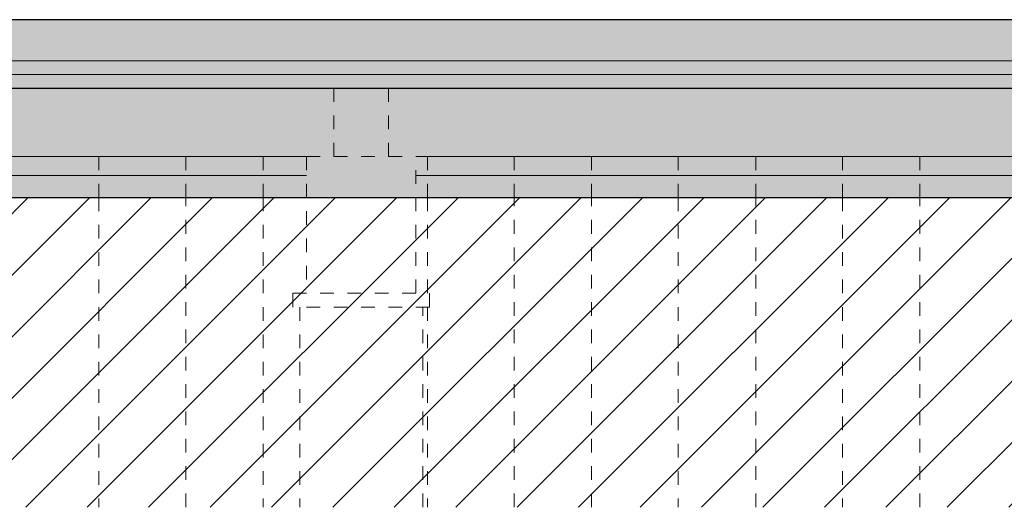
# Model space of a CAD drawing. Header units: millimetres. Extents: x 200776 to 378340, y -23587 to 19113.
# Tile 23 of 61: x 245144 to 252340, y -3564 to 0. Entities that reach past the tile are written whole.
import ezdxf

# ---------------------------------------------------------------- set-up
doc = ezdxf.new("R2010")
doc.units = ezdxf.units.MM
doc.linetypes.add('A_CARA_02_Čárkovaná', pattern=[200, 100, -100])
for name, color, linetype, lineweight in [('CA_PODLAHA', 1, 'Continuous', 25), ('CA_PODLAHA25', 7, 'Continuous', 13), ('CA_POHHRA25', 7, 'Continuous', 13), ('CA_REZY', 1, 'Continuous', 25), ('CA_SRAFY', 9, 'Continuous', 25), ('CA_ZAKLADY25', 7, 'Continuous', 13), ('CA_ZARIZPRED', 8, 'Continuous', 13), ('Terénní útvar', 55, 'Continuous', 13), ('Vzor v řezu', 55, 'Continuous', 9)]:
    doc.layers.add(name, color=color, linetype=linetype, lineweight=lineweight)
pattern_1 = [(50, (248519.7, 1115), (728.7365, -63.756), [76.2, -838.2]), (355, (248519.7, 1115), (-140.972, 764.228), [60.96, -670.56]), (100.451, (248580.4, 1109.7), (587.77, 700.467), [64.76, -712.36]), (46.184, (248519.7, 1318.2), (1084.316, -168.171), [114.3, -1257.3]), (96.636, (248610.1, 1304.2), (949.61, 989.71), [97.14, -1068.54]), (351.184, (248519.7, 1318.2), (949.62, 989.7), [91.44, -1005.84]), (21, (248621.3, 1267.4), (606.458, -409.0606), [76.2, -838.2]), (326, (248621.3, 1267.4), (247.208, 736.753), [60.96, -670.56]), (71.451, (248671.84, 1233.3), (853.668, 327.685), [64.76, -712.36]), (37.5, (248519.7, 1115), (12.3547, 338.2201), [33.528, -628.904, 33.528, -647.192, -673.1]), (37.5, (248519.7, 1115), (12.3547, 338.2201), [-1343.152, 33.528, -639.572]), (7.5, (248519.7, 1115), (267.279, 400.722), [33.528, -354.584, 33.528, -613.664, -256.54]), (7.5, (248519.7, 1115), (267.279, 400.722), [-1035.304, 33.528, -223.012]), (327.5, (248293.13, 1115), (542.3633, -22.9153), [33.528, -220.472, 33.528, -1810.512]), (327.5, (248293.13, 1115), (542.3633, -22.9153), [-287.528, -758.952, 33.528, -1018.032]), (317.5, (248191.53, 1115), (592.517, 101.707), [33.528, -296.672, 33.528, -492.76, -746.76]), (317.5, (248191.53, 1115), (592.517, 101.707), [-856.488, 33.528, -713.232])]

# ---------------------------------------------------------------- blocks, each defined once
blk = doc.blocks.new('ocelová kce final - 11542_003_OK-HALA_TaO-2_ET_AciS_2025-05-29_upr_dwg-2597525-Řez 1 - vestavek V9')
at = {"layer": 'CA_REZY'}
blk.add_line((205090, -500), (289420, -500), dxfattribs=at)
blk = doc.blocks.new('ocelová kce final - ocelová kce final-2597615-Řez 1 - vestavek V9')
blk.add_blockref('ocelová kce final - 11542_003_OK-HALA_TaO-2_ET_AciS_2025-05-29_upr_dwg-2597525-Řez 1 - vestavek V9', (0, 0))

msp = doc.modelspace()

# ---------------------------------------------------------------- hatches: boundary and pattern name
at = {"layer": 'CA_SRAFY', "lineweight": 9}
h = msp.add_hatch(dxfattribs=at)
h.set_pattern_fill('FP_6', color=256, style=0, pattern_type=2)
h.set_pattern_definition([(45, (248519.7, 1115), (-269.4077, 269.4077), []), (45, (248789.1, 1115), (-269.4077, 269.4077), [190.5, -95.25])])
h.paths.add_polyline_path([(249178.9, -300), (289210, -300), (289210, 0), (205350, 0), (205350, -300), (248817.7, -300)])
h = msp.add_hatch(dxfattribs=at)
h.set_pattern_fill('FP_5', color=256, style=0, pattern_type=2)
h.set_pattern_definition(pattern_1)
h.paths.add_polyline_path([(205350, -400), (289210, -400), (289210, -300), (205350, -300), (205350, -312.5)])
h = msp.add_hatch(dxfattribs=at)
h.set_pattern_fill('FP_5', color=256, style=0, pattern_type=2)
h.set_pattern_definition(pattern_1)
h.paths.add_polyline_path([(248095.3, -1300), (289210, -1300), (289210, -400), (205350, -400), (205350, -1300), (247734.1, -1300)])
at = {"layer": 'Vzor v řezu'}
h = msp.add_hatch(dxfattribs=at)
h.set_pattern_fill('FP_7', color=256, style=0, pattern_type=2)
h.set_pattern_definition([(45, (248519.7, 1115), (-224.5064, 224.5064), [])])
h.paths.add_polyline_path([(241593.5, -3564), (293247, -3564), (293247, -181.4), (290104.4, -185.2), (289580, -184.2), (289580, -1140), (289210, -1140), (289210, -1300), (205350, -1300), (205350, -1140), (204945, -1140), (204945, -210), (202289.9, -210), (202289.9, 2963), (200776.3, 2922), (200776.3, -3564), (241232.2, -3564)])

# ---------------------------------------------------------------- linework, layer by layer
at = {"layer": 'CA_PODLAHA'}
for p, q in [((289210, 0), (205350, 0)), ((205350, -1300), (289210, -1300))]:
    msp.add_line(p, q, dxfattribs=at)
at = {"layer": 'CA_PODLAHA25'}
for p, q in [((289210, -300), (205350, -300)), ((289210, -400), (205350, -400))]:
    msp.add_line(p, q, dxfattribs=at)
at = {"layer": 'CA_POHHRA25'}
for p, q in [((247240, -1000), (242040, -1000)), ((253240, -1000), (248040, -1000))]:
    msp.add_line(p, q, dxfattribs=at)
at = {"layer": 'CA_ZAKLADY25', "linetype": 'A_CARA_02_Čárkovaná', "lineweight": 9}
for p, q in [((247440, -500), (247440, -1000)), ((247840, -500), (247840, -1000)), ((245723.1, -1000), (245723.1, -1300)), ((246357, -1300), (246357, -1000)), ((246923.1, -1000), (246923.1, -1300)), ((247240, -1000), (248040, -1000)), ((247240, -1000), (247240, -2000)), ((248040, -2000), (248040, -1000)), ((248123.1, -1000), (248123.1, -1300)), ((248757, -1300), (248757, -1000)), ((249323.1, -1300), (249323.1, -1000)), ((249957, -1000), (249957, -1300)), ((250523.1, -1300), (250523.1, -1000)), ((251157, -1000), (251157, -1300)), ((251723.1, -1300), (251723.1, -1000)), ((245723.1, -1300), (245723.1, -3564)), ((246357, -3564), (246357, -1300)), ((246923.1, -1300), (246923.1, -3564)), ((248123.1, -1300), (248123.1, -2000)), ((248757, -3564), (248757, -1300)), ((249323.1, -3564), (249323.1, -1300)), ((249957, -1300), (249957, -3564)), ((250523.1, -3564), (250523.1, -1300)), ((251157, -1300), (251157, -3564)), ((251723.1, -3564), (251723.1, -1300)), ((247140, -2000), (248140, -2000)), ((247140, -2000), (247140, -2100)), ((248140, -2100), (248140, -2000)), ((248140, -2100), (247140, -2100)), ((247190, -2100), (247190, -3564)), ((248090, -3564), (248090, -2100)), ((248123.1, -2100), (248123.1, -3564))]:
    msp.add_line(p, q, dxfattribs=at)
at = {"layer": 'Terénní útvar', "color": 135}
for p, q in [((242040, -1140), (247240, -1140)), ((248040, -1140), (253240, -1140))]:
    msp.add_line(p, q, dxfattribs=at)

# ---------------------------------------------------------------- block references
at = {"layer": 'CA_ZARIZPRED'}
msp.add_blockref('ocelová kce final - ocelová kce final-2597615-Řez 1 - vestavek V9', (0, 0), dxfattribs=at)

doc.saveas('drawing.dxf')
